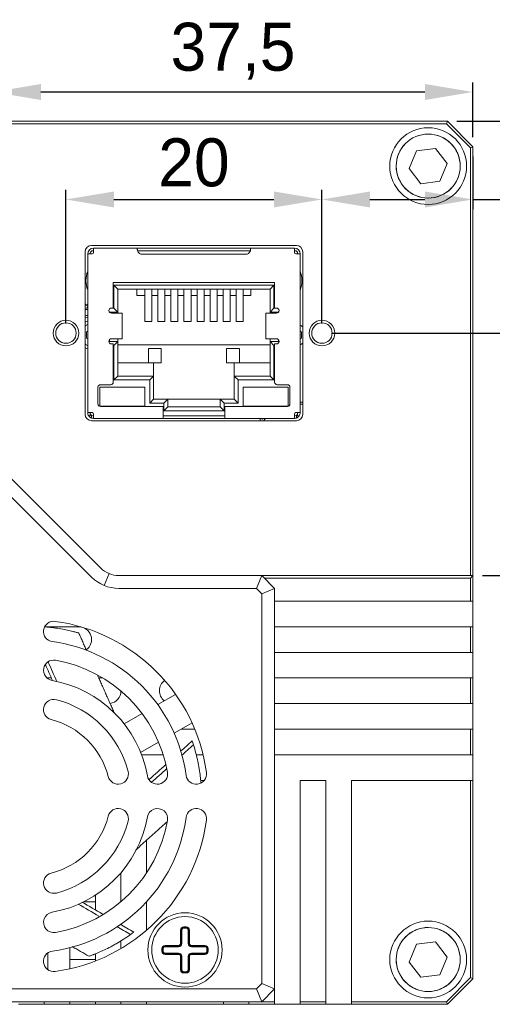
# Model space of a CAD drawing. Header units: millimetres. Extents: x 0 to 297, y 0 to 210.
# Tile 37 of 48: x 234 to 258, y 91 to 142. Entities that reach past the tile are written whole.
import ezdxf

# ---------------------------------------------------------------- set-up
doc = ezdxf.new("R2010")
doc.units = ezdxf.units.MM
doc.layers.add('1', color=7, linetype='Continuous', true_color=0xffffff)
doc.styles.add('LL', font='txt')
doc.dimstyles.new('ISO-25', dxfattribs={"dimtxt": 2.5, "dimasz": 2.5, "dimexe": 0.5, "dimexo": 0.5, "dimtad": 1, "dimlfac": 1.5, "dimtxsty": 'LL', "dimcen": 2.5, "dimadec": 0, "dimazin": 0, "dimtfac": 1, "dimtmove": 0, "dimatfit": 3, "dimfxl": 1, "dimarcsym": 0})

# ---------------------------------------------------------------- blocks, each defined once
blk = doc.blocks.new('*D7')
at = {"color": 0, "lineweight": -2, "transparency": 16777216}
for p, q in [((236.241, 126.321), (236.241, 133.282)), ((249.575, 126.321), (249.575, 133.282)), ((238.741, 132.782), (247.075, 132.782))]:
    blk.add_line(p, q, dxfattribs=at)
at = {"color": 0, "lineweight": 18, "transparency": 16777216}
for points in [[(238.741, 133.198), (238.741, 132.365), (236.241, 132.782)], [(247.075, 133.198), (247.075, 132.365), (249.575, 132.782)]]:
    blk.add_solid(points, dxfattribs=at)
at = {"layer": 'Defpoints', "color": 0, "lineweight": 18, "transparency": 16777216}
for p in [(249.575, 132.782), (236.241, 125.821), (249.575, 125.821)]:
    blk.add_point(p, dxfattribs=at)
at = {"color": 0, "lineweight": 18, "transparency": 16777216, "insert": (242.908, 134.699), "char_height": 2.5, "attachment_point": 5, "style": 'LL'}
blk.add_mtext('20', dxfattribs=at)
blk = doc.blocks.new('*D8')
at = {"color": 0, "lineweight": -2, "transparency": 16777216}
for p, q in [((256.608, 136.854), (270.648, 136.854)), ((270.148, 134.354), (270.148, 128.321)), ((250.075, 125.821), (270.648, 125.821)), ((270.148, 125.821), (270.148, 114.101))]:
    blk.add_line(p, q, dxfattribs=at)
at = {"color": 0, "lineweight": 18, "transparency": 16777216}
for points in [[(269.731, 134.354), (270.565, 134.354), (270.148, 136.854)], [(269.731, 128.321), (270.565, 128.321), (270.148, 125.821)]]:
    blk.add_solid(points, dxfattribs=at)
at = {"layer": 'Defpoints', "color": 0, "lineweight": 18, "transparency": 16777216}
for p in [(256.108, 136.854), (270.148, 136.854), (249.575, 125.821)]:
    blk.add_point(p, dxfattribs=at)
at = {"color": 0, "lineweight": 18, "transparency": 16777216, "insert": (268.016, 118.711), "char_height": 2.5, "attachment_point": 5, "rotation": 90, "style": 'LL'}
blk.add_mtext('16,55', dxfattribs=at)
blk = doc.blocks.new('*D9')
at = {"color": 0, "lineweight": -2, "transparency": 16777216}
for p, q in [((257.441, 135.021), (257.441, 132.282)), ((249.575, 126.321), (249.575, 133.282)), ((252.075, 132.782), (254.941, 132.782)), ((257.441, 132.782), (267.302, 132.782))]:
    blk.add_line(p, q, dxfattribs=at)
at = {"color": 0, "lineweight": 18, "transparency": 16777216}
for points in [[(252.075, 133.198), (252.075, 132.365), (249.575, 132.782)], [(254.941, 133.198), (254.941, 132.365), (257.441, 132.782)]]:
    blk.add_solid(points, dxfattribs=at)
at = {"layer": 'Defpoints', "color": 0, "lineweight": 18, "transparency": 16777216}
for p in [(257.441, 135.521), (257.441, 132.782), (249.575, 125.821)]:
    blk.add_point(p, dxfattribs=at)
at = {"color": 0, "lineweight": 18, "transparency": 16777216, "insert": (263.622, 134.913), "char_height": 2.5, "attachment_point": 5, "style": 'LL'}
blk.add_mtext('11,8', dxfattribs=at)
blk = doc.blocks.new('*D10')
at = {"color": 0, "lineweight": -2, "transparency": 16777216}
for p, q in [((232.441, 137.221), (232.441, 138.882)), ((257.441, 136.021), (257.441, 138.882)), ((234.941, 138.382), (254.941, 138.382))]:
    blk.add_line(p, q, dxfattribs=at)
at = {"color": 0, "lineweight": 18, "transparency": 16777216}
for points in [[(234.941, 138.798), (234.941, 137.965), (232.441, 138.382)], [(254.941, 138.798), (254.941, 137.965), (257.441, 138.382)]]:
    blk.add_solid(points, dxfattribs=at)
at = {"layer": 'Defpoints', "color": 0, "lineweight": 18, "transparency": 16777216}
for p in [(257.441, 138.382), (232.441, 136.721), (257.441, 135.521)]:
    blk.add_point(p, dxfattribs=at)
at = {"color": 0, "lineweight": 18, "transparency": 16777216, "insert": (244.941, 140.507), "char_height": 2.5, "attachment_point": 5, "style": 'LL'}
blk.add_mtext('37,5', dxfattribs=at)
blk = doc.blocks.new('*D11')
at = {"color": 0, "lineweight": -2, "transparency": 16777216}
for p, q in [((256.608, 136.854), (277.045, 136.854)), ((276.545, 134.354), (276.545, 115.687)), ((257.941, 113.187), (277.045, 113.187))]:
    blk.add_line(p, q, dxfattribs=at)
at = {"color": 0, "lineweight": 18, "transparency": 16777216}
for points in [[(276.128, 134.354), (276.962, 134.354), (276.545, 136.854)], [(276.128, 115.687), (276.962, 115.687), (276.545, 113.187)]]:
    blk.add_solid(points, dxfattribs=at)
at = {"layer": 'Defpoints', "color": 0, "lineweight": 18, "transparency": 16777216}
for p in [(256.108, 136.854), (257.441, 113.187), (276.545, 113.187)]:
    blk.add_point(p, dxfattribs=at)
at = {"color": 0, "lineweight": 18, "transparency": 16777216, "insert": (274.42, 125.021), "char_height": 2.5, "attachment_point": 5, "rotation": 90, "style": 'LL'}
blk.add_mtext('35,5', dxfattribs=at)

msp = doc.modelspace()

# ---------------------------------------------------------------- linework, layer by layer
at = {"layer": '1', "color": 7, "linetype": 'Continuous', "lineweight": 13}
for p, q in [((232.308, 136.8541), (256.108, 136.8541)), ((256.0528, 136.7208), (232.4413, 136.7208)), ((256.108, 136.8541), (256.0528, 136.7208)), ((257.308, 135.4656), (256.0528, 136.7208)), ((256.108, 136.8541), (257.4413, 135.5208)), ((254.4989, 135.3139), (255.4903, 135.4448)), ((255.4903, 135.4448), (256.0994, 134.6517)), ((257.308, 135.4656), (257.4413, 135.5208)), ((257.308, 113.1875), (257.308, 135.4656)), ((257.4413, 135.5208), (257.4413, 113.1875)), ((254.1166, 134.3899), (254.4989, 135.3139)), ((254.7257, 133.5968), (254.1166, 134.3899)), ((256.0994, 134.6517), (255.7171, 133.7277)), ((255.7171, 133.7277), (254.7257, 133.5968)), ((248.2413, 130.3875), (237.5747, 130.3875)), ((237.2413, 130.0541), (237.2413, 121.5875)), ((237.3747, 121.6775), (237.3747, 129.9441)), ((237.3747, 129.9441), (237.508, 129.9441)), ((237.3747, 121.6775), (237.3747, 129.9441)), ((237.508, 129.9775), (237.508, 129.9441)), ((237.608, 129.9441), (237.508, 129.9441)), ((237.6748, 130.1108), (237.6413, 130.1108)), ((237.6747, 130.1108), (237.6747, 130.2441)), ((237.6747, 130.2441), (239.958, 130.2441)), ((237.6747, 130.1108), (237.6747, 130.0108)), ((245.858, 130.2441), (239.958, 130.2441)), ((239.958, 130.2441), (239.958, 130.1908)), ((245.8457, 130.1108), (239.9704, 130.1108)), ((240.2247, 129.9241), (245.5913, 129.9241)), ((248.1413, 130.2441), (245.858, 130.2441)), ((245.858, 130.2441), (248.1413, 130.2441)), ((245.858, 130.1908), (245.858, 130.2441)), ((248.1413, 130.2441), (248.1413, 130.1108)), ((248.1747, 130.1108), (248.1413, 130.1108)), ((248.1413, 130.0108), (248.1413, 130.1108)), ((248.308, 129.9441), (248.208, 129.9441)), ((248.308, 129.944), (248.308, 129.9775)), ((248.308, 129.9441), (248.4413, 129.9441)), ((248.4413, 129.9441), (248.4413, 121.6775)), ((248.4413, 129.9441), (248.4413, 121.6775)), ((248.5747, 121.5875), (248.5747, 130.0541)), ((238.708, 128.4575), (238.708, 127.1241)), ((247.108, 128.4575), (238.708, 128.4575)), ((238.9413, 128.1108), (238.7413, 128.3108)), ((238.7413, 127.1108), (238.7413, 128.3108)), ((238.7413, 128.3108), (247.0747, 128.3108)), ((246.8747, 128.1108), (247.0747, 128.3108)), ((247.0747, 128.3108), (247.0747, 127.1108)), ((247.108, 127.1241), (247.108, 128.4575)), ((238.9413, 128.1108), (238.9413, 126.9108)), ((246.8747, 128.1108), (238.9413, 128.1108)), ((239.9413, 128.1108), (239.9413, 127.7775)), ((239.9413, 127.7775), (240.3481, 127.7775)), ((240.348, 127.7716), (240.348, 128.1108)), ((240.348, 127.7716), (240.348, 126.4275)), ((240.7147, 128.1108), (240.7147, 127.7716)), ((240.7147, 127.7775), (241.0281, 127.7775)), ((240.7147, 127.7716), (240.7147, 126.4275)), ((241.028, 127.7716), (241.028, 128.1108)), ((241.028, 127.7716), (241.028, 128.1108)), ((241.028, 127.7716), (241.028, 126.4275)), ((241.028, 127.7716), (241.028, 126.4275)), ((241.3947, 128.1108), (241.3947, 127.7716)), ((241.3947, 128.1108), (241.3947, 127.7716)), ((241.3947, 127.7775), (241.7081, 127.7775)), ((241.3947, 127.7716), (241.3947, 126.4275)), ((241.3947, 127.7716), (241.3947, 126.4275)), ((241.708, 127.7716), (241.708, 128.1108)), ((241.708, 127.7716), (241.708, 128.1108)), ((241.708, 127.7716), (241.708, 128.1108)), ((241.708, 127.7716), (241.708, 126.4275)), ((241.708, 127.7716), (241.708, 126.4275)), ((241.708, 127.7716), (241.708, 126.4275)), ((242.0747, 128.1108), (242.0747, 127.7716)), ((242.0747, 128.1108), (242.0747, 127.7716)), ((242.0747, 128.1108), (242.0747, 127.7716)), ((242.0747, 127.7775), (242.3881, 127.7775)), ((242.0747, 127.7716), (242.0747, 126.4275)), ((242.0747, 127.7716), (242.0747, 126.4275)), ((242.0747, 127.7716), (242.0747, 126.4275)), ((242.388, 127.7716), (242.388, 128.1108)), ((242.388, 127.7716), (242.388, 128.1108)), ((242.388, 127.7716), (242.388, 128.1108)), ((242.388, 127.7716), (242.388, 128.1108)), ((242.388, 127.7716), (242.388, 126.4275)), ((242.388, 127.7716), (242.388, 126.4275)), ((242.388, 127.7716), (242.388, 126.4275)), ((242.388, 127.7716), (242.388, 126.4275)), ((242.7547, 128.1108), (242.7547, 127.7716)), ((242.7547, 128.1108), (242.7547, 127.7716)), ((242.7547, 128.1108), (242.7547, 127.7716)), ((242.7547, 128.1108), (242.7547, 127.7716)), ((242.7547, 127.7716), (242.7547, 126.4275)), ((242.7547, 127.7716), (242.7547, 126.4275)), ((242.7547, 127.7716), (242.7547, 126.4275)), ((242.7547, 127.7716), (242.7547, 126.4275)), ((242.7548, 127.7775), (243.0679, 127.7775)), ((243.068, 127.7716), (243.068, 128.1108)), ((243.068, 127.7716), (243.068, 128.1108)), ((243.068, 127.7716), (243.068, 128.1108)), ((243.068, 127.7716), (243.068, 128.1108)), ((243.068, 127.7716), (243.068, 126.4275)), ((243.068, 127.7716), (243.068, 126.4275)), ((243.068, 127.7716), (243.068, 126.4275)), ((243.068, 127.7716), (243.068, 126.4275)), ((243.4346, 127.7775), (243.7479, 127.7775)), ((243.4347, 128.1108), (243.4347, 127.7716)), ((243.4347, 128.1108), (243.4347, 127.7716)), ((243.4347, 128.1108), (243.4347, 127.7716)), ((243.4347, 128.1108), (243.4347, 127.7716)), ((243.4347, 127.7716), (243.4347, 126.4275)), ((243.4347, 127.7716), (243.4347, 126.4275)), ((243.4347, 127.7716), (243.4347, 126.4275)), ((243.4347, 127.7716), (243.4347, 126.4275)), ((243.748, 127.7716), (243.748, 128.1108)), ((243.748, 127.7716), (243.748, 128.1108)), ((243.748, 127.7716), (243.748, 128.1108)), ((243.748, 127.7716), (243.748, 126.4275)), ((243.748, 127.7716), (243.748, 126.4275)), ((243.748, 127.7716), (243.748, 126.4275)), ((244.1146, 127.7775), (244.428, 127.7775)), ((244.1147, 128.1108), (244.1147, 127.7716)), ((244.1147, 128.1108), (244.1147, 127.7716)), ((244.1147, 128.1108), (244.1147, 127.7716)), ((244.1147, 127.7716), (244.1147, 126.4275)), ((244.1147, 127.7716), (244.1147, 126.4275)), ((244.1147, 127.7716), (244.1147, 126.4275)), ((244.428, 127.7716), (244.428, 128.1108)), ((244.428, 127.7716), (244.428, 128.1108)), ((244.428, 127.7716), (244.428, 126.4275)), ((244.428, 127.7716), (244.428, 126.4275)), ((244.7946, 127.7775), (245.108, 127.7775)), ((244.7947, 128.1108), (244.7947, 127.7716)), ((244.7947, 128.1108), (244.7947, 127.7716)), ((244.7947, 127.7716), (244.7947, 126.4275)), ((244.7947, 127.7716), (244.7947, 126.4275)), ((245.108, 127.7716), (245.108, 128.1108)), ((245.108, 127.7716), (245.108, 126.4275)), ((245.4746, 127.7775), (245.8747, 127.7775)), ((245.4747, 128.1108), (245.4747, 127.7716)), ((245.4747, 127.7716), (245.4747, 126.4275)), ((245.8747, 127.7775), (245.8747, 128.1108)), ((246.8747, 126.9108), (246.8747, 128.1108)), ((238.508, 126.9108), (238.4899, 126.9289)), ((238.508, 126.9108), (238.508, 126.9026)), ((238.9413, 126.9108), (238.508, 126.9108)), ((238.5499, 127.1108), (238.7413, 127.1108)), ((238.708, 127.1241), (238.608, 127.1241)), ((238.828, 126.8575), (238.608, 126.8575)), ((238.9413, 126.9108), (238.7413, 127.1108)), ((238.828, 126.8575), (239.1613, 126.8575)), ((238.9413, 126.8574), (238.9413, 126.9108)), ((239.1613, 125.5241), (239.1613, 126.8575)), ((239.1613, 126.8575), (239.1613, 125.5241)), ((246.6547, 126.8575), (246.988, 126.8575)), ((246.6547, 125.5241), (246.6547, 126.8575)), ((247.0747, 127.1108), (246.8747, 126.9108)), ((246.8747, 126.9108), (246.8747, 126.8574)), ((247.308, 126.9108), (246.8747, 126.9108)), ((246.988, 126.8575), (247.208, 126.8575)), ((247.0747, 127.1108), (247.2661, 127.1108)), ((247.208, 127.1241), (247.108, 127.1241)), ((247.3261, 126.9289), (247.308, 126.9108)), ((247.308, 126.9026), (247.308, 126.9108)), ((240.7147, 126.4275), (240.348, 126.4275)), ((241.3947, 126.4275), (241.028, 126.4275)), ((241.3947, 126.4275), (241.028, 126.4275)), ((242.0747, 126.4275), (241.708, 126.4275)), ((242.0747, 126.4275), (241.708, 126.4275)), ((242.0747, 126.4275), (241.708, 126.4275)), ((242.7547, 126.4275), (242.388, 126.4275)), ((242.7547, 126.4275), (242.388, 126.4275)), ((242.7547, 126.4275), (242.388, 126.4275)), ((242.7547, 126.4275), (242.388, 126.4275)), ((243.4347, 126.4275), (243.068, 126.4275)), ((243.4347, 126.4275), (243.068, 126.4275)), ((243.4347, 126.4275), (243.068, 126.4275)), ((243.4347, 126.4275), (243.068, 126.4275)), ((244.1147, 126.4275), (243.748, 126.4275)), ((244.1147, 126.4275), (243.748, 126.4275)), ((244.1147, 126.4275), (243.748, 126.4275)), ((244.7947, 126.4275), (244.428, 126.4275)), ((244.7947, 126.4275), (244.428, 126.4275)), ((245.4747, 126.4275), (245.108, 126.4275)), ((237.308, 125.5908), (237.308, 125.8575)), ((248.508, 125.8575), (248.508, 125.5908)), ((238.508, 125.3775), (238.4809, 125.3504)), ((238.508, 125.479), (238.508, 125.3775)), ((238.508, 125.3775), (238.9413, 125.3775)), ((238.828, 125.5241), (238.608, 125.5241)), ((238.608, 125.2575), (238.708, 125.2575)), ((238.708, 125.2575), (238.708, 123.2641)), ((238.7413, 125.1775), (238.708, 125.1775)), ((238.9413, 125.3775), (238.7413, 125.1775)), ((238.7413, 123.3775), (238.7413, 125.1775)), ((239.1613, 125.5241), (238.828, 125.5241)), ((238.9413, 125.3775), (238.9413, 125.5241)), ((238.9413, 125.3775), (238.9413, 123.5775)), ((246.8747, 125.2108), (238.9413, 125.2108)), ((246.988, 125.5241), (246.6547, 125.5241)), ((246.8747, 125.5241), (246.8747, 125.3775)), ((246.8747, 123.5775), (246.8747, 125.3775)), ((246.8747, 125.3775), (247.308, 125.3775)), ((247.0747, 125.1775), (246.8747, 125.3775)), ((246.988, 125.5241), (247.208, 125.5241)), ((247.0747, 125.1775), (247.0747, 123.3775)), ((247.108, 125.1775), (247.0747, 125.1775)), ((247.108, 125.2575), (247.208, 125.2575)), ((247.108, 123.2641), (247.108, 125.2575)), ((247.308, 125.3775), (247.308, 125.479)), ((247.3351, 125.3504), (247.308, 125.3775)), ((241.208, 125.0108), (240.5413, 125.0108)), ((240.5413, 125.0108), (240.5413, 124.2775)), ((241.208, 124.2775), (241.208, 125.0108)), ((245.2747, 125.0108), (244.608, 125.0108)), ((244.608, 125.0108), (244.608, 124.2775)), ((245.2747, 124.2775), (245.2747, 125.0108)), ((240.808, 124.2775), (238.9413, 124.2775)), ((241.208, 124.2775), (240.808, 124.2775)), ((240.808, 123.5775), (240.808, 124.2775)), ((245.008, 124.2775), (244.608, 124.2775)), ((245.008, 124.2775), (245.008, 123.5775)), ((246.8747, 124.2775), (245.008, 124.2775)), ((238.5747, 123.1308), (238.0413, 123.1308)), ((238.9413, 123.5775), (238.7413, 123.3775)), ((240.608, 123.3775), (238.7413, 123.3775)), ((238.9413, 123.5775), (240.808, 123.5775)), ((240.808, 123.5775), (240.608, 123.3775)), ((240.608, 122.1775), (240.608, 123.3775)), ((240.808, 123.5775), (240.808, 122.3775)), ((245.008, 122.3775), (245.008, 123.5775)), ((245.008, 123.5775), (246.8747, 123.5775)), ((245.208, 123.3775), (245.008, 123.5775)), ((247.0747, 123.3775), (245.208, 123.3775)), ((245.208, 123.3775), (245.208, 122.1775)), ((247.0747, 123.3775), (246.8747, 123.5775)), ((247.7747, 123.1308), (247.2413, 123.1308)), ((237.908, 122.9975), (237.908, 122.1308)), ((238.008, 123.0108), (238.008, 122.0108)), ((240.3413, 123.0108), (238.008, 123.0108)), ((240.0747, 123.0108), (238.2747, 123.0108)), ((240.3413, 122.0108), (240.3413, 123.0108)), ((245.4747, 123.0108), (245.4747, 122.0108)), ((247.808, 123.0108), (245.4747, 123.0108)), ((247.508, 123.0108), (245.7747, 123.0108)), ((247.808, 122.0108), (247.808, 123.0108)), ((247.908, 122.1308), (247.908, 122.9975)), ((240.808, 122.3775), (240.608, 122.1775)), ((241.3413, 122.1775), (240.608, 122.1775)), ((240.808, 122.3775), (241.5413, 122.3775)), ((241.5413, 122.3775), (241.3413, 122.1775)), ((241.3413, 121.7775), (241.3413, 122.1775)), ((241.5413, 122.3775), (244.2747, 122.3775)), ((241.5413, 122.3775), (241.5413, 121.9775)), ((244.2747, 122.3775), (245.008, 122.3775)), ((244.4747, 122.1775), (244.2747, 122.3775)), ((244.2747, 121.9775), (244.2747, 122.3775)), ((245.208, 122.1775), (244.4747, 122.1775)), ((244.4747, 122.1775), (244.4747, 121.7775)), ((245.208, 122.1775), (245.008, 122.3775)), ((248.5747, 122.2209), (248.4414, 122.2209)), ((248.4414, 122.1208), (248.5747, 122.1208)), ((237.508, 121.6775), (237.3747, 121.6775)), ((237.508, 121.6775), (237.508, 121.6441)), ((237.508, 121.6775), (237.608, 121.6775)), ((237.508, 121.6441), (237.508, 121.5108)), ((237.6747, 121.6108), (237.6747, 121.5108)), ((238.008, 122.0108), (240.3413, 122.0108)), ((238.0413, 121.9975), (241.308, 121.9975)), ((238.2747, 122.0108), (240.0747, 122.0108)), ((241.308, 121.9975), (241.308, 121.5108)), ((241.3413, 121.7775), (241.5413, 121.9775)), ((244.4747, 121.7775), (241.3413, 121.7775)), ((241.5413, 121.9775), (244.2747, 121.9775)), ((244.4747, 121.7775), (244.2747, 121.9775)), ((244.508, 121.5108), (244.508, 121.9975)), ((244.508, 121.9975), (247.7747, 121.9975)), ((245.4747, 122.0108), (247.808, 122.0108)), ((245.7747, 122.0108), (247.508, 122.0108)), ((248.1413, 121.5108), (248.1413, 121.6108)), ((248.208, 121.6775), (248.308, 121.6775)), ((248.308, 121.6441), (248.308, 121.6775)), ((248.4413, 121.6775), (248.308, 121.6775)), ((248.308, 121.5108), (248.308, 121.6441)), ((237.4252, 121.5108), (237.508, 121.5108)), ((237.5747, 121.3946), (237.5747, 121.5287)), ((237.5747, 121.2541), (248.2413, 121.2541)), ((237.6413, 121.5108), (237.6748, 121.5108)), ((237.6747, 121.3775), (237.6747, 121.5108)), ((237.6747, 121.3775), (241.308, 121.3775)), ((241.308, 121.3775), (237.6747, 121.3775)), ((241.308, 121.5108), (241.308, 121.3775)), ((241.308, 121.3775), (244.508, 121.3775)), ((241.3081, 121.5108), (244.5079, 121.5108)), ((244.508, 121.3775), (244.508, 121.5108)), ((244.508, 121.3775), (248.1413, 121.3775)), ((248.1413, 121.3775), (244.508, 121.3775)), ((246.3528, 121.3775), (246.3528, 121.2541)), ((246.4529, 121.3177), (246.4529, 121.3775)), ((248.1413, 121.5108), (248.1747, 121.5108)), ((248.1413, 121.5108), (248.1413, 121.3775)), ((248.2413, 121.5287), (248.2413, 121.3946)), ((248.308, 121.5108), (248.3908, 121.5108)), ((232.8319, 118.7969), (233.8319, 117.7969)), ((233.8319, 117.7969), (238.0508, 113.578)), ((237.5794, 113.1066), (233.3605, 117.3255)), ((238.4834, 113.289), (238.2283, 112.673)), ((238.9936, 113.1875), (246.4413, 113.1875)), ((246.4413, 113.1875), (246.1652, 112.5208)), ((246.4413, 113.1875), (247.108, 112.5208)), ((246.4416, 113.1875), (257.4413, 113.1875)), ((257.308, 113.0541), (246.5749, 113.0541)), ((257.308, 113.0541), (257.4413, 113.1875)), ((257.308, 111.8541), (257.308, 113.0541)), ((257.4413, 113.1875), (257.4413, 111.8541)), ((246.1652, 112.5208), (238.9936, 112.5208)), ((246.4413, 112.2447), (246.1652, 112.5208)), ((247.108, 112.5208), (246.4413, 112.2447)), ((247.108, 112.5208), (247.108, 91.6541)), ((246.4413, 91.9303), (246.4413, 112.2447)), ((257.308, 111.8541), (247.1083, 111.8541)), ((257.4413, 111.8541), (257.308, 111.8541)), ((257.4413, 110.5208), (257.4413, 111.8541)), ((235.1346, 110.5208), (236.9081, 110.5208)), ((247.1082, 110.5208), (257.308, 110.5208)), ((257.308, 110.5208), (257.4413, 110.5208)), ((257.308, 109.1875), (257.308, 110.5208)), ((257.4413, 110.5208), (257.4413, 109.1875)), ((257.308, 109.1875), (247.1082, 109.1875)), ((257.4413, 109.1875), (257.308, 109.1875)), ((257.4413, 107.8541), (257.4413, 109.1875)), ((235.252, 107.8541), (235.478, 107.8541)), ((237.9508, 107.8541), (238.1578, 107.8541)), ((247.1082, 107.8541), (257.308, 107.8541)), ((257.308, 107.8541), (257.4413, 107.8541)), ((257.308, 106.5208), (257.308, 107.8541)), ((257.4413, 107.8541), (257.4413, 106.5208)), ((241.952, 107.0006), (241.023, 106.4658)), ((257.308, 106.5208), (247.1082, 106.5208)), ((257.4413, 106.5208), (257.308, 106.5208)), ((257.4413, 105.1875), (257.4413, 106.5208)), ((240.2091, 105.9972), (239.2769, 105.4605)), ((241.8783, 104.9801), (242.8073, 105.5149)), ((242.2387, 105.1875), (242.9499, 105.1875)), ((247.1077, 105.1875), (257.308, 105.1875)), ((257.308, 105.1875), (257.4413, 105.1875)), ((257.308, 103.8541), (257.308, 105.1875)), ((257.4413, 105.1875), (257.4413, 103.8541)), ((240.1322, 103.9748), (241.0644, 104.5115)), ((241.3077, 103.8541), (240.1795, 103.8541)), ((243.3826, 103.8541), (243.0153, 103.8541)), ((257.308, 103.8541), (247.1077, 103.8541)), ((257.4413, 103.8541), (257.308, 103.8541)), ((257.4413, 102.5208), (257.4413, 103.8541)), ((243.2582, 102.5208), (243.4454, 102.5208)), ((248.4413, 90.9875), (248.4413, 102.5208)), ((248.4413, 102.5208), (249.7747, 102.5208)), ((249.7747, 102.5208), (249.7747, 90.9875)), ((251.108, 90.9875), (251.108, 102.5208)), ((251.108, 102.5208), (257.308, 102.5208)), ((257.308, 102.5208), (257.4413, 102.5208)), ((257.308, 92.2427), (257.308, 102.5208)), ((257.4413, 102.5208), (257.4413, 92.1875)), ((240.4413, 97.7074), (240.4413, 99.4005)), ((239.108, 97.7074), (239.108, 96.2047)), ((237.7747, 95.7733), (237.7747, 96.5391)), ((237.7747, 96.1875), (237.1557, 96.1875)), ((240.4413, 96.1875), (240.4331, 96.1875)), ((240.4413, 94.7133), (240.4413, 96.1966)), ((239.108, 95.0263), (239.108, 95.0036)), ((242.208, 94.0208), (242.208, 94.7208)), ((242.2413, 94.7208), (242.2413, 94.0208)), ((242.2568, 94.8386), (242.2804, 94.8151)), ((242.2747, 94.7208), (242.2747, 94.0208)), ((242.304, 94.7915), (242.2804, 94.8151)), ((242.3747, 94.8875), (242.508, 94.8875)), ((242.508, 94.8541), (242.3747, 94.8541)), ((242.508, 94.8208), (242.3747, 94.8208)), ((242.6023, 94.8151), (242.5787, 94.7915)), ((242.6259, 94.8386), (242.6023, 94.8151)), ((242.608, 94.0208), (242.608, 94.7208)), ((242.6413, 94.0208), (242.6413, 94.7208)), ((242.6747, 94.7208), (242.6747, 94.0208)), ((239.108, 94.1753), (239.108, 93.7591)), ((241.3137, 93.8484), (241.2902, 93.872)), ((241.408, 93.9208), (242.108, 93.9208)), ((242.108, 93.8875), (241.408, 93.8875)), ((242.2023, 93.9265), (242.1787, 93.9501)), ((242.2259, 93.9029), (242.2023, 93.9265)), ((242.6804, 93.9265), (242.6568, 93.9029)), ((242.6804, 93.9265), (242.704, 93.9501)), ((242.7747, 93.9208), (243.4747, 93.9208)), ((243.4747, 93.8875), (242.7747, 93.8875)), ((243.569, 93.8484), (243.5925, 93.872)), ((254.1166, 93.0565), (254.4989, 93.9806)), ((254.4989, 93.9806), (255.4903, 94.1115)), ((255.4903, 94.1115), (256.0994, 93.3184)), ((235.2985, 92.6654), (235.2985, 93.534)), ((236.4413, 93.8039), (236.4413, 92.7075)), ((237.7747, 93.1127), (237.7747, 93.4824)), ((241.2413, 93.6208), (241.2413, 93.7541)), ((241.2747, 93.7541), (241.2747, 93.6208)), ((241.2902, 93.5029), (241.3137, 93.5265)), ((241.308, 93.7541), (241.308, 93.6208)), ((241.3137, 93.8484), (241.3373, 93.8248)), ((241.3137, 93.5265), (241.3373, 93.5501)), ((242.108, 93.8541), (241.408, 93.8541)), ((241.408, 93.5208), (242.108, 93.5208)), ((241.408, 93.4875), (242.108, 93.4875)), ((242.108, 93.4541), (241.408, 93.4541)), ((242.1787, 93.4248), (242.2023, 93.4484)), ((242.2259, 93.472), (242.2023, 93.4484)), ((242.208, 92.6541), (242.208, 93.3541)), ((242.2413, 93.3541), (242.2413, 92.6541)), ((242.2747, 93.3541), (242.2747, 92.6541)), ((242.608, 92.6541), (242.608, 93.3541)), ((242.6413, 92.6541), (242.6413, 93.3541)), ((242.6804, 93.4484), (242.6568, 93.472)), ((242.6747, 93.3541), (242.6747, 92.6541)), ((242.704, 93.4248), (242.6804, 93.4484)), ((243.4747, 93.8541), (242.7747, 93.8541)), ((242.7747, 93.5208), (243.4747, 93.5208)), ((242.7747, 93.4875), (243.4747, 93.4875)), ((243.4747, 93.4541), (242.7747, 93.4541)), ((243.5454, 93.8248), (243.569, 93.8484)), ((243.5454, 93.5501), (243.569, 93.5265)), ((243.569, 93.5265), (243.5925, 93.5029)), ((243.5747, 93.6208), (243.5747, 93.7541)), ((243.608, 93.6208), (243.608, 93.7541)), ((243.6413, 93.7541), (243.6413, 93.6208)), ((237.7747, 93.1875), (236.4413, 93.1875)), ((254.7257, 92.2634), (254.1166, 93.0565)), ((256.0994, 93.3184), (255.7171, 92.3943)), ((242.2804, 92.5598), (242.2568, 92.5363)), ((242.304, 92.5834), (242.2804, 92.5598)), ((242.3747, 92.5541), (242.508, 92.5541)), ((242.3747, 92.5208), (242.508, 92.5208)), ((242.508, 92.4875), (242.3747, 92.4875)), ((242.6023, 92.5598), (242.5787, 92.5834)), ((242.6023, 92.5598), (242.6259, 92.5363)), ((255.7171, 92.3943), (254.7257, 92.2634)), ((246.1652, 91.6541), (246.4413, 91.9303)), ((247.108, 91.6541), (246.4413, 91.9303)), ((256.0528, 90.9875), (257.308, 92.2427)), ((257.4413, 92.1875), (256.108, 90.8541)), ((257.308, 92.2427), (257.4413, 92.1875)), ((222.7175, 91.6541), (246.1652, 91.6541)), ((246.4413, 90.9875), (246.1652, 91.6541)), ((247.108, 91.6541), (246.4413, 90.9875)), ((247.108, 91.6542), (247.108, 90.9875)), ((246.4413, 90.9875), (222.4413, 90.9875)), ((235.1076, 90.8541), (233.7751, 90.8541)), ((235.108, 90.8541), (235.108, 90.9875)), ((236.4413, 90.8541), (235.108, 90.8541)), ((237.7746, 90.8541), (236.4408, 90.8541)), ((236.4413, 90.9875), (236.4413, 90.8541)), ((237.7747, 90.8541), (237.7747, 90.9875)), ((239.108, 90.8541), (237.7747, 90.8541)), ((240.441, 90.8541), (239.1078, 90.8541)), ((239.108, 90.9875), (239.108, 90.8541)), ((240.4413, 90.8541), (240.4413, 90.9875)), ((244.4413, 90.8541), (240.4413, 90.8541)), ((245.7744, 90.8541), (244.4412, 90.8541)), ((244.4413, 90.9875), (244.4413, 90.8541)), ((245.7747, 90.8541), (245.7747, 90.9875)), ((247.108, 90.8541), (245.7747, 90.8541)), ((246.4413, 90.9875), (247.108, 90.9875)), ((247.108, 90.9875), (247.108, 90.8541)), ((247.108, 90.8541), (248.4413, 90.8541)), ((248.4413, 90.8541), (248.4413, 90.9875)), ((248.4413, 90.9875), (249.7747, 90.9875)), ((249.7747, 90.8541), (248.4413, 90.8541)), ((249.7747, 90.9875), (249.7747, 90.8541)), ((249.7747, 90.8541), (251.108, 90.8541)), ((251.108, 90.8541), (251.108, 90.9875)), ((251.108, 90.9875), (256.0528, 90.9875)), ((256.108, 90.8541), (251.108, 90.8541)), ((256.0528, 90.9875), (256.108, 90.8541))]:
    msp.add_line(p, q, dxfattribs=at)
for centre, radius in [((255.108, 134.5208), 2), ((255.108, 134.5208), 1.6667), ((236.2413, 125.8208), 0.6667), ((236.2413, 125.8208), 0.5333), ((249.5747, 125.8208), 0.6667), ((249.5747, 125.8208), 0.5333), ((242.4413, 93.6875), 1.9333), ((242.4413, 93.6875), 1.7333), ((255.108, 93.1875), 2), ((255.108, 93.1875), 1.6667)]:
    msp.add_circle(centre, radius, dxfattribs=at)
for centre, radius, start, end in [((255.108, 134.5208), 1.6667, 202.52829, 202.52267), ((237.5747, 130.0541), 0.3333, 90, 180), ((248.2413, 130.0541), 0.3333, 0, 90), ((237.6747, 129.9441), 0.3, 90, 180), ((237.6413, 129.9775), 0.1333, 90, 180), ((237.608, 130.0108), 0.0667, 270, 0), ((240.2247, 130.1908), 0.2667, 197.4576, 270), ((245.5913, 130.1908), 0.2667, 270, 342.5424), ((248.1413, 129.9441), 0.3, 0, 90), ((248.208, 130.0108), 0.0667, 180, 270), ((248.1747, 129.9775), 0.1333, 0, 90), ((238.6747, 128.5475), 1.3921, 159.03828, 200.96141), ((247.1413, 128.5475), 1.3921, 339.03956, 20.96227), ((237.308, 127.1875), 0.1355, 90, 119.48012), ((237.308, 127.1875), 0.0677, 90, 169.81849), ((237.308, 127.1875), 0.0677, 90, 169.81849), ((237.308, 127.1875), 0.1355, 60.5165, 90), ((237.308, 127.1875), 0.0677, 10.16967, 90), ((237.308, 127.1875), 0.0677, 10.16967, 90), ((237.308, 127.1875), 0.0677, 190.18151, 270), ((237.308, 127.1875), 0.0677, 190.18613, 349.82395), ((237.308, 127.1875), 0.1355, 240.52031, 270), ((237.4913, 125.9541), 0.8001, 98.38476, 108.20796), ((237.308, 127.1875), 0.0677, 270, 349.83033), ((237.308, 127.1875), 0.1355, 270, 299.4835), ((238.608, 126.9908), 0.1333, 90, 270), ((247.208, 126.9908), 0.1333, 270, 90), ((237.4913, 125.9541), 0.7, 99.59388, 110.92438), ((237.4913, 125.9541), 0.5, 103.49317, 120.00112), ((237.4913, 125.9541), 0.3333, 110.48626, 138.58881), ((237.4913, 125.9541), 0.3333, 110.48626, 138.58881), ((248.3247, 125.9208), 0.3333, 41.41127, 69.51382), ((237.3747, 125.8575), 0.0667, 90, 180), ((248.4413, 125.8575), 0.0667, 0, 90), ((237.4913, 125.4875), 0.3333, 221.41127, 249.51382), ((237.4913, 125.4875), 0.3333, 221.41127, 249.51382), ((237.3747, 125.5908), 0.0667, 180, 270), ((238.608, 125.3908), 0.1333, 90, 270), ((247.208, 125.3908), 0.1333, 270, 90), ((248.4413, 125.5908), 0.0667, 270, 0), ((248.3247, 125.5208), 0.3333, 290.48626, 318.58881), ((237.4913, 125.4875), 0.5, 240.0019, 256.50847), ((238.0413, 122.9975), 0.1333, 90, 180), ((238.5747, 123.2641), 0.1333, 270, 0), ((247.2413, 123.2641), 0.1333, 180, 270), ((247.7747, 122.9975), 0.1333, 0, 90), ((238.0413, 122.1308), 0.1333, 180, 270), ((247.7747, 122.1308), 0.1333, 270, 0), ((237.5747, 121.5875), 0.3333, 180, 270), ((237.6747, 121.6775), 0.3, 180, 213.74899), ((237.6413, 121.6441), 0.1333, 180, 270), ((237.608, 121.6108), 0.0667, 0, 90), ((248.208, 121.6108), 0.0667, 90, 180), ((248.1747, 121.6441), 0.1333, 270, 0), ((248.2413, 121.5875), 0.3333, 270, 0), ((248.1413, 121.6775), 0.3, 326.25101, 0), ((237.6747, 121.6775), 0.3, 213.74909, 250.52878), ((237.6747, 121.6775), 0.3, 250.52878, 270), ((246.8413, 121.0541), 0.4694, 136.46382, 145.846), ((246.8413, 121.0541), 0.3693, 118.90282, 147.21304), ((246.8413, 121.0541), 0.3693, 58.89921, 61.09758), ((247.058, 121.4132), 0.05, 238.89302, 270), ((247.058, 121.4132), 0.05, 270, 314.39001), ((248.1413, 121.6775), 0.3, 270, 289.47122), ((248.1413, 121.6775), 0.3, 289.47122, 326.25091), ((238.9936, 114.5208), 1.3333, 225, 270), ((238.9936, 114.5208), 2, 225, 270), ((235.608, 110.2752), 0.5333, 82.26366, 262.26362), ((234.4413, 101.6875), 9.2, 7.73638, 82.26362), ((236.9081, 109.8541), 0.6667, 306.27004, 90), ((234.4413, 101.6875), 8.1333, 7.73638, 82.26362), ((235.608, 108.2512), 0.5333, 79.92134, 259.92134), ((234.4413, 101.6875), 7.2, 10.07866, 79.92134), ((234.4413, 101.6875), 6.1333, 10.07866, 79.92134), ((241.7747, 107.1875), 0.6667, 126.0844, 231.98909), ((235.608, 106.2059), 0.5333, 75.52249, 255.52249), ((234.4413, 101.6875), 5.2, 14.47751, 75.52249), ((238.4413, 107.1875), 0.6667, 278.35313, 358.54872), ((234.4413, 101.6875), 4.1333, 14.47751, 75.52249), ((238.9598, 102.8541), 0.5333, 194.47751, 14.47751), ((241.0051, 102.8541), 0.5333, 190.07866, 10.07866), ((243.0291, 102.8541), 0.5333, 187.73638, 7.73634), ((238.9598, 100.5208), 0.5333, 345.52249, 165.52249), ((241.0051, 100.5208), 0.5333, 349.92134, 169.92134), ((243.0291, 100.5208), 0.5333, 352.26366, 172.26362), ((234.4413, 101.6875), 4.1333, 284.47751, 345.52249), ((234.4413, 101.6875), 6.1333, 280.07866, 349.92134), ((234.4413, 101.6875), 8.1333, 277.73638, 352.26362), ((234.4413, 101.6875), 9.2, 277.73638, 352.26362), ((234.4413, 101.6875), 7.2, 280.07866, 349.92134), ((234.4413, 101.6875), 5.2, 284.47751, 345.52249), ((235.608, 97.169), 0.5333, 104.47751, 284.47751), ((235.608, 95.1237), 0.5333, 100.07866, 280.07866), ((242.3747, 94.7208), 0.1667, 90, 180), ((242.3747, 94.7208), 0.1333, 90, 180), ((242.3747, 94.7208), 0.1, 90, 180), ((242.508, 94.7208), 0.1667, 0, 90), ((242.508, 94.7208), 0.1333, 360, 90), ((242.508, 94.7208), 0.1, 360, 90), ((255.108, 93.1875), 1.6667, 202.52829, 202.52267), ((241.408, 93.7541), 0.1667, 90, 180), ((241.408, 93.7541), 0.1333, 90, 180), ((242.108, 94.0208), 0.1667, 270, 360), ((242.108, 94.0208), 0.1, 270, 0), ((242.108, 94.0208), 0.1333, 270, 360), ((242.7747, 94.0208), 0.1667, 180, 270), ((242.7747, 94.0208), 0.1333, 180, 270), ((242.7747, 94.0208), 0.1, 180, 270), ((243.4747, 93.7541), 0.1667, 0, 90), ((243.4747, 93.7541), 0.1333, 0, 90), ((235.608, 93.0997), 0.5333, 97.73638, 277.73634), ((241.408, 93.6208), 0.1667, 180, 270), ((241.408, 93.6208), 0.1333, 180, 270), ((241.408, 93.7541), 0.1, 90, 180), ((241.408, 93.6208), 0.1, 180, 270), ((242.108, 93.3541), 0.1667, 0, 90), ((242.108, 93.3541), 0.1333, 0, 90), ((242.108, 93.3541), 0.1, 0, 90), ((242.7747, 93.3541), 0.1667, 90, 180), ((242.7747, 93.3541), 0.1333, 90, 180), ((242.7747, 93.3541), 0.1, 90, 180), ((243.4747, 93.7541), 0.1, 0, 90), ((243.4747, 93.6208), 0.1, 270, 0), ((243.4747, 93.6208), 0.1333, 270, 0), ((243.4747, 93.6208), 0.1667, 270, 0), ((242.3747, 92.6541), 0.1667, 180, 270), ((242.3747, 92.6541), 0.1333, 180, 270), ((242.3747, 92.6541), 0.1, 180, 270), ((242.508, 92.6541), 0.1, 270, 0), ((242.508, 92.6541), 0.1333, 270, 0), ((242.508, 92.6541), 0.1667, 270, 0)]:
    msp.add_arc(centre, radius, start, end, dxfattribs=at)
for major_axis, start_param, end_param in [((-2.8199, 8.3962), 4.6972321, 4.7206626), ((-5.2527, 7.1315), 3.1297815, 3.1532119)]:
    msp.add_ellipse((234.4413, 101.6875), major_axis=major_axis, ratio=0.9999997, start_param=start_param, end_param=end_param, dxfattribs=at)
for points, knots in [([(239.958, 130.1908), (239.958, 130.1849), (239.9582, 130.1788), (239.9591, 130.166), (239.9598, 130.1593), (239.9628, 130.1387), (239.9659, 130.1248), (239.9703, 130.1108)], [0, 0, 0, 0, 0.25, 0.25, 0.5, 0.5, 1, 1, 1, 1]), ([(245.8457, 130.1108), (245.8479, 130.1178), (245.8498, 130.1248), (245.853, 130.1387), (245.8543, 130.1457), (245.8572, 130.1663), (245.858, 130.1791), (245.858, 130.1908)], [0, 0, 0, 0, 0.25, 0.25, 0.5, 0.5, 1, 1, 1, 1]), ([(235.1512, 110.5161), (235.2318, 110.5096), (235.311, 110.5022), (235.4241, 110.49), (235.4591, 110.486), (235.5284, 110.4777), (235.6311, 110.4648), (235.7301, 110.4506), (235.9225, 110.4208), (236.0436, 110.3992), (236.2683, 110.3549), (236.3719, 110.3322), (236.5111, 110.2995), (236.5548, 110.2889), (236.6157, 110.2736), (236.6352, 110.2686), (236.6633, 110.2614), (236.6725, 110.259), (236.6903, 110.2543), (236.699, 110.252), (236.7749, 110.232), (236.8263, 110.2175), (236.8926, 110.1987), (236.9093, 110.1938), (236.9091, 110.1939)], [0, 0, 0, 0, 0.0847438, 0.0847438, 0.1232288, 0.1232288, 0.1617138, 0.2386838, 0.2386838, 0.3926238, 0.3926238, 0.5465638, 0.5465638, 0.6235338, 0.6235338, 0.6620188, 0.6620188, 0.6812613, 0.6812613, 0.7005038, 0.7005038, 0.8544438, 0.8544438, 1, 1, 1, 1]), ([(242.8794, 104.3798), (242.9274, 104.2292), (242.9703, 104.0808), (243.0467, 103.7895), (243.0802, 103.6467), (243.1167, 103.473), (243.1238, 103.4384), (243.1373, 103.3699), (243.1567, 103.2682), (243.1738, 103.1697), (243.205, 102.9775), (243.2218, 102.8557), (243.2491, 102.6283), (243.2595, 102.5227), (243.269, 102.41), (243.2704, 102.3927), (243.2717, 102.3757)], [0, 0, 0, 0, 0.1928037, 0.1928037, 0.3856073, 0.3856073, 0.4338082, 0.4338082, 0.4820091, 0.578411, 0.578411, 0.7712146, 0.7712146, 0.9640183, 0.9640183, 1, 1, 1, 1]), ([(239.6094, 94.4944), (239.481, 94.4022), (239.3531, 94.3155), (239.0997, 94.1528), (238.9743, 94.0768), (238.8203, 93.9884), (238.7896, 93.9711), (238.7287, 93.937), (238.638, 93.8871), (238.5496, 93.8404), (238.3764, 93.7514), (238.2657, 93.6977), (238.0579, 93.6015), (237.9607, 93.559), (237.8289, 93.5036), (237.7873, 93.4865), (237.729, 93.4631), (237.7103, 93.4556), (237.6833, 93.445), (237.6745, 93.4415), (237.6573, 93.4348), (237.582, 93.4055), (237.5257, 93.3846), (237.461, 93.3609), (237.4447, 93.3551), (237.4448, 93.3551)], [0, 0, 0, 0, 0.1258747, 0.1258747, 0.2517494, 0.2517494, 0.2832181, 0.2832181, 0.3146867, 0.3776241, 0.3776241, 0.5034988, 0.5034988, 0.6293735, 0.6293735, 0.6923108, 0.6923108, 0.7237795, 0.7237795, 0.7395138, 0.7395138, 0.7552482, 0.8811229, 0.8811229, 1, 1, 1, 1])]:
    msp.add_open_spline(points, degree=3, knots=knots, dxfattribs=at)
for points, degree in [([(237.3155, 109.281), (236.9082, 110.1959)], 1), ([(235.5377, 107.72), (235.4144, 107.9969), (235.2912, 108.2737), (235.1679, 108.5505)], 3), ([(235.7737, 107.6573), (235.6201, 108.0022), (235.4666, 108.3472), (235.313, 108.6922)], 3), ([(238.7691, 106.0162), (237.8996, 107.9693)], 1), ([(242.2122, 104.0349), (242.4128, 104.2155), (242.6134, 104.3961), (242.814, 104.5767)], 3), ([(242.261, 103.823), (242.4671, 104.0086), (242.6732, 104.1942), (242.8794, 104.3798)], 3), ([(240.571, 102.5571), (240.8629, 102.82), (241.1548, 103.0828), (241.4467, 103.3457)], 3), ([(240.703, 102.4202), (240.9662, 102.6572), (241.2293, 102.8941), (241.4924, 103.131)], 3), ([(239.8562, 98.8736), (241.5128, 100.3653)], 1), ([(236.8761, 96.0725), (237.2381, 95.8635), (237.6001, 95.6545), (237.9621, 95.4455)], 3), ([(237.0734, 96.1781), (237.4331, 95.9704), (237.7928, 95.7627), (238.1525, 95.555)], 3), ([(238.8829, 94.9139), (239.125, 94.774), (239.3672, 94.6342), (239.6094, 94.4944)], 3), ([(239.0587, 95.0319), (239.2979, 94.8937), (239.5372, 94.7556), (239.7765, 94.6175)], 3), ([(236.5625, 93.8645), (237.4467, 93.354)], 1)]:
    msp.add_open_spline(points, degree=degree, dxfattribs=at)

# ---------------------------------------------------------------- dimensions: what is measured, and where the dimension line sits
at = {"lineweight": 18}
for base, p1, p2, picture, middle in [((257.4413, 138.3818), (232.4413, 136.7208), (257.4413, 135.5208), '*D10', (244.9413, 138.3818)), ((257.4413, 132.7816), (249.5747, 125.8208), (257.4413, 135.5208), '*D9', (263.6215, 132.7816)), ((249.5747, 132.7816), (236.2413, 125.8208), (249.5747, 125.8208), '*D7', (242.908, 132.7816))]:
    dim = msp.add_linear_dim(base=base, p1=p1, p2=p2, dimstyle='ISO-25', dxfattribs=at)
    dim.commit()
    dim.dimension.update_dxf_attribs({"geometry": picture, "text_midpoint": middle, "dimtype": 160})
dim = msp.add_linear_dim(base=(270.148, 136.8541), p1=(249.5747, 125.8208), p2=(256.108, 136.8541), angle=90, dimstyle='ISO-25', dxfattribs=at)
dim.commit()
dim.dimension.update_dxf_attribs({"geometry": '*D8', "text_midpoint": (270.148, 118.711), "dimtype": 160})
dim = msp.add_linear_dim(base=(276.5451, 113.1875), p1=(256.108, 136.8541), p2=(257.4413, 113.1875), angle=90, dimstyle='ISO-25', dxfattribs=at)
dim.commit()
dim.dimension.update_dxf_attribs({"geometry": '*D11', "text_midpoint": (274.4199, 125.0208)})

doc.saveas('drawing.dxf')
